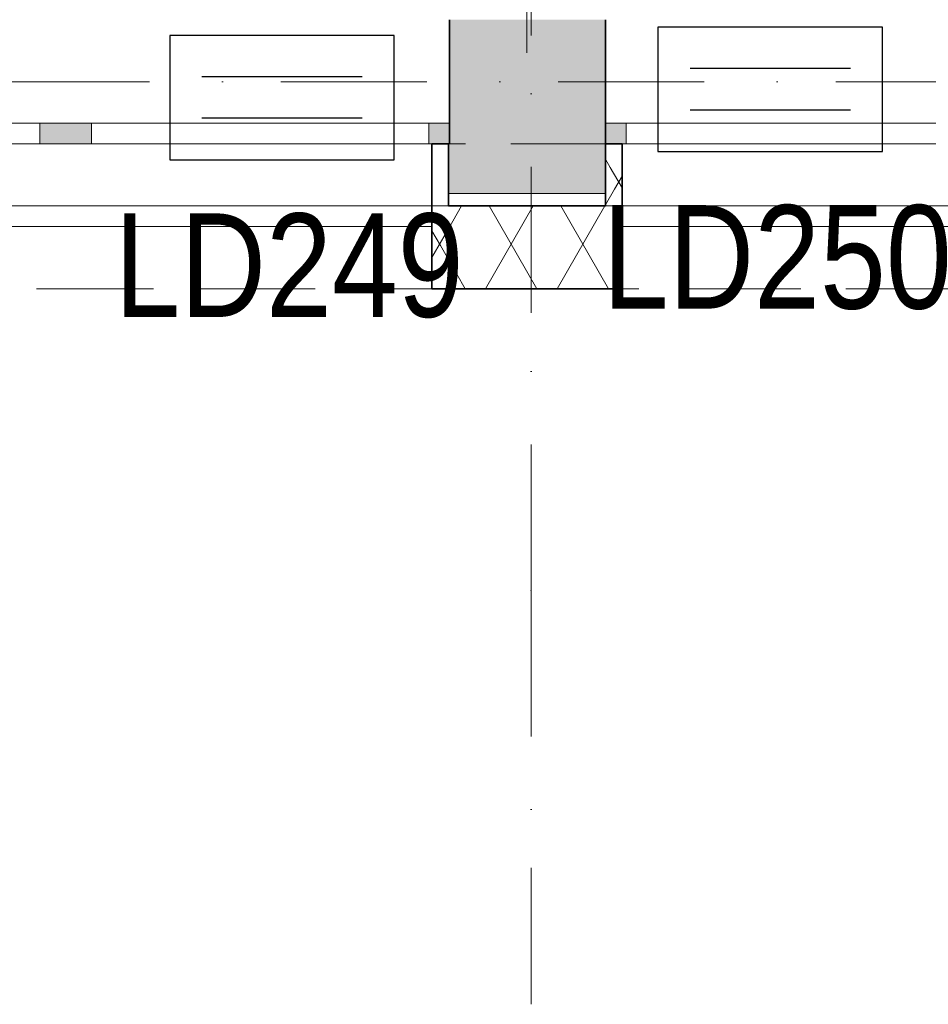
# Model space of a CAD drawing. Header units: millimetres. Extents: x -148444 to 51443, y -4810 to 453290.
# Tile 223 of 256: x 29452 to 31648, y 72098 to 74477. Entities that reach past the tile are written whole.
import ezdxf

# ---------------------------------------------------------------- set-up
doc = ezdxf.new("R2010")
doc.units = ezdxf.units.MM
for name, pattern in [('1', [8, 4, -4]), ('DASHDOTX2', [2, 1, -0.5, 0, -0.5]), ('Krawędzie ukryte', [3.912222, 2.822222, -1.09]), ('Kropki i Kreski', [6.702778, 3.527778, -1.763889, 0, -1.411111])]:
    doc.linetypes.add(name, pattern=pattern)
doc.layers.add('!!!SSWiN-opis', color=6, linetype='DASHDOTX2', lineweight=18)
doc.layers.add('\xa0♦El- odgrom', color=30, linetype='1', lineweight=35)
for name, color, linetype in [('- A - ocieplenie', 8, 'Continuous'), ('- strefy pomieszczeń', 8, 'Continuous'), ('ADT KD', 3, 'Continuous'), ('Konstrukcja - Siatka mod', 8, 'Continuous'), ('Konstrukcja - Słupy', 8, 'Continuous'), ('Konstrukcja - Ściany zewnętrzne', 8, 'Continuous'), ('Okna Archicada', 8, 'Continuous')]:
    doc.layers.add(name, color=color, linetype=linetype)
doc.styles.add('GENERATED_STYLE_1', font='ARIALN.TTF')
doc.styles.add('STYL_AUTOMATYCZNY_2', font='arial.ttf')
doc.styles.add('STYL_AUTOMATYCZNY_6', font='txt')
pattern_1 = [(60, (-220940.59, 363284.62), (-129.90381, 75), []), (120, (-220940.59, 363284.62), (129.90381, 75), [])]

# ---------------------------------------------------------------- blocks, each defined once
blk = doc.blocks.new('sswin')
at = {"layer": 'ADT KD', "color": 3}
for p, q in [((542.7, 300.5), (0, 300.5)), ((0, 300.5), (0, 0)), ((542.7, 0), (542.7, 300.5)), ((465, 200.4), (77.7, 200.4)), ((465, 100.2), (77.7, 100.2)), ((0, 0), (542.7, 0))]:
    blk.add_line(p, q, dxfattribs=at)

msp = doc.modelspace()

# ---------------------------------------------------------------- hatches: boundary and pattern name
at = {"layer": '- A - ocieplenie', "linetype": 'Continuous', "lineweight": 13}
h = msp.add_hatch(dxfattribs=at)
h.set_pattern_fill('Izolacja_miękka_0006', color=8, style=0, pattern_type=2)
h.set_pattern_definition(pattern_1)
h.paths.add_polyline_path([(30868, 74176.9), (30908, 73976.9), (30908, 74176.9)])
h = msp.add_hatch(dxfattribs=at)
h.set_pattern_fill('Izolacja_miękka_0006', color=8, style=0, pattern_type=2)
h.set_pattern_definition(pattern_1)
h.paths.add_polyline_path([(30868, 74026.9), (30898, 74026.9), (30868, 74176.9)])
h = msp.add_hatch(dxfattribs=at)
h.set_pattern_fill('Izolacja_miękka_0006', color=8, style=0, pattern_type=2)
h.set_pattern_definition(pattern_1)
h.paths.add_polyline_path([(30448, 73976.9), (30448, 73826.9), (30488, 74026.9), (30458, 74026.9)])
h = msp.add_hatch(dxfattribs=at)
h.set_pattern_fill('Izolacja_miękka_0006', color=8, style=0, pattern_type=2)
h.set_pattern_definition(pattern_1)
h.paths.add_polyline_path([(30488, 74026.9), (30448, 73826.9), (30488, 73826.9)])
h = msp.add_hatch(dxfattribs=at)
h.set_pattern_fill('Izolacja_miękka_0006', color=8, style=0, pattern_type=2)
h.set_pattern_definition(pattern_1)
h.paths.add_polyline_path([(30488, 73826.9), (30908, 73826.9), (30908, 74026.9), (30488, 74026.9)])
at = {"layer": 'Konstrukcja - Ściany zewnętrzne', "linetype": 'Continuous', "lineweight": 13}
for points in [[(30490.5, 74176.9), (30868, 74176.9), (30868, 74476.9), (30490.5, 74476.9)], [(30488, 74056.9), (30868, 74056.9), (30868, 74176.9), (30488, 74176.9)]]:
    msp.add_hatch(color=8, dxfattribs=at).paths.add_polyline_path(points)
at = {"layer": 'Okna Archicada', "linetype": 'Continuous', "lineweight": 13}
for points in [[(29575.5, 74226.9), (29500.5, 74226.9), (29500.5, 74176.9), (29575.5, 74176.9)], [(29575.5, 74176.9), (29625.5, 74176.9), (29625.5, 74226.9), (29575.5, 74226.9)], [(30490.5, 74226.9), (30440.5, 74226.9), (30440.5, 74176.9), (30490.5, 74176.9)], [(30868, 74176.9), (30918, 74176.9), (30918, 74226.9), (30868, 74226.9)]]:
    msp.add_hatch(color=8, dxfattribs=at).paths.add_polyline_path(points)

# ---------------------------------------------------------------- linework, layer by layer
at = {"layer": '- A - ocieplenie', "color": 8, "linetype": 'Continuous', "lineweight": 35, "ltscale": 100}
for p, q in [((30448, 74176.9), (30448, 74126.9)), ((30908, 74176.9), (30908, 74126.9)), ((30448, 74126.9), (30448, 73976.9)), ((30908, 74126.9), (30908, 73976.9))]:
    msp.add_line(p, q, dxfattribs=at)
at = {"layer": '- A - ocieplenie', "color": 8, "linetype": 'Krawędzie ukryte', "lineweight": 20, "ltscale": 100, "flags": 128}
for points in [[(36398, 74176.9), (24798, 74176.9)], [(36598, 74026.9), (24798, 74026.9)], [(24798, 74026.9), (36398, 74026.9)], [(24798, 73826.9), (36598, 73826.9)]]:
    msp.add_lwpolyline(points, dxfattribs=at)
at = {"layer": '- A - ocieplenie', "color": 8, "linetype": 'Continuous', "lineweight": 35, "ltscale": 100, "flags": 128}
for points in [[(30488, 74176.9), (30448, 74176.9)], [(30488, 74026.9), (30488, 74176.9)], [(30908, 74176.9), (30868, 74176.9)], [(30868, 74176.9), (30868, 74026.9)], [(30868, 74026.9), (30488, 74026.9)], [(30908, 74026.9), (30908, 73976.9)], [(30908, 74026.9), (30908, 73826.9)], [(30448, 73976.9), (30448, 73826.9)], [(30448, 73826.9), (30908, 73826.9)]]:
    msp.add_lwpolyline(points, dxfattribs=at)
at = {"layer": 'Konstrukcja - Siatka mod', "color": 8, "linetype": 'Kropki i Kreski', "lineweight": 13, "ltscale": 100}
for p, q in [((30688, 73098), (30688, 90062.8)), ((7290.5, 74326.9), (36735, 74326.9)), ((30688, 73098), (30688, 72098))]:
    msp.add_line(p, q, dxfattribs=at)
msp.add_point((30688, 73098), dxfattribs=at)
msp.add_point((30688, 73098), dxfattribs=at)
at = {"layer": 'Konstrukcja - Słupy', "color": 8, "linetype": 'Continuous', "lineweight": 13, "ltscale": 100}
msp.add_line((30678, 74546.9), (30678, 74396.9), dxfattribs=at)
at = {"layer": 'Konstrukcja - Ściany zewnętrzne', "color": 8, "linetype": 'Continuous', "lineweight": 35, "ltscale": 100}
for p, q in [((30490.5, 74226.9), (30490.5, 74476.9)), ((30868, 74226.9), (30868, 74476.9)), ((30490.5, 74176.9), (30490.5, 74226.9)), ((30868, 74176.9), (30868, 74226.9))]:
    msp.add_line(p, q, dxfattribs=at)
at = {"layer": 'Konstrukcja - Ściany zewnętrzne', "color": 8, "linetype": 'Continuous', "lineweight": 13, "ltscale": 100, "flags": 128}
msp.add_lwpolyline([(30488, 74176.9), (30488, 74056.9), (30868, 74056.9), (30868, 74176.9)], dxfattribs=at)
at = {"layer": 'Okna Archicada', "color": 8, "linetype": 'Continuous', "lineweight": 35, "ltscale": 100}
for p, q in [((30490.5, 74226.9), (30490.5, 74476.9)), ((30868, 74226.9), (30868, 74476.9)), ((30490.5, 74176.9), (30490.5, 74226.9)), ((30490.5, 74176.9), (30490.5, 74226.9)), ((30868, 74176.9), (30868, 74226.9)), ((30868, 74176.9), (30868, 74226.9)), ((30448, 74176.9), (30448, 74126.9)), ((30908, 74176.9), (30908, 74126.9)), ((30448, 74126.9), (30448, 73976.9)), ((30908, 74126.9), (30908, 73976.9))]:
    msp.add_line(p, q, dxfattribs=at)
at = {"layer": 'Okna Archicada', "color": 8, "linetype": 'Continuous', "lineweight": 13, "ltscale": 100}
for p, q in [((29500.5, 74226.9), (28700.5, 74226.9)), ((29575.5, 74226.9), (29500.5, 74226.9)), ((29500.5, 74226.9), (29500.5, 74176.9)), ((29625.5, 74226.9), (29575.5, 74226.9)), ((29625.5, 74176.9), (29625.5, 74226.9)), ((30440.5, 74226.9), (29625.5, 74226.9)), ((30490.5, 74226.9), (30440.5, 74226.9)), ((30440.5, 74226.9), (30440.5, 74176.9)), ((30918, 74226.9), (30868, 74226.9)), ((30918, 74176.9), (30918, 74226.9)), ((31683, 74226.9), (30918, 74226.9)), ((30490.5, 74176.9), (27710.5, 74176.9)), ((30448, 74176.9), (27753, 74176.9)), ((28700.5, 74176.9), (29500.5, 74176.9)), ((29500.5, 74176.9), (29575.5, 74176.9)), ((29575.5, 74176.9), (29625.5, 74176.9)), ((29625.5, 74176.9), (30440.5, 74176.9)), ((30440.5, 74176.9), (30490.5, 74176.9)), ((33368, 74176.9), (30868, 74176.9)), ((30868, 74176.9), (30918, 74176.9)), ((33328, 74176.9), (30908, 74176.9)), ((30918, 74176.9), (31683, 74176.9)), ((30448, 73976.9), (27753, 73976.9)), ((33328, 73976.9), (30908, 73976.9))]:
    msp.add_line(p, q, dxfattribs=at)

# ---------------------------------------------------------------- block references
at = {"layer": '\xa0♦El- odgrom'}
for p in [(30994.6, 74158.4), (29814.6, 74138.4)]:
    msp.add_blockref('sswin', p, dxfattribs=at)

# ---------------------------------------------------------------- texts
at = {"layer": '!!!SSWiN-opis', "linetype": 'Continuous', "char_height": 250, "width": 152.632, "attachment_point": 2, "line_spacing_factor": 0.7, "style": 'GENERATED_STYLE_1'}
for s, insert in [('\\fArial Narrow|b0|i0;\\A1;LD250', (31282.9, 74028.8)), ('\\fArial Narrow|b0|i0;\\A1;LD249', (30102.9, 74008.8))]:
    msp.add_mtext(s, dxfattribs=dict(at, insert=insert))
at = {"layer": '- strefy pomieszczeń', "color": 8, "linetype": 'Continuous', "lineweight": 13, "char_height": 200, "attachment_point": 1}
for s, insert, style in [('\\A1;{\\pql;\\pt0,100;\\fArial|b1|i0|c238|p0;\\W1.000000;Lab. bio-chem\\fArial|b1|i0|c238|p0;\\W1.000000;\\A1{\\H.66x;\\S^  ;}\\fArial|b1|i0|c238|p0;\\W1.000000;\\fArial|b1|i0|c238|p0;\\W1.000000;\\A1{\\H.66x;\\S^  ;}}', (28298.1, 75591.5), 'STYL_AUTOMATYCZNY_2'), ('\\A1;{\\pql;\\pt0,500;\\fGeneva CE|b0|i0|c0|p0;\\W1.000000;A: 42,25\\fGeneva CE|b0|i0|c0|p0;\\W1.000000;\\A1{\\H.66x;\\S^  ;}\\fGeneva CE|b0|i0|c0|p0;\\W1.000000; m\\fGeneva CE|b0|i0|c0|p0;\\W1.000000;\\A1{\\H.66x;\\S2^  ;}}', (28298.1, 75226), 'STYL_AUTOMATYCZNY_6')]:
    msp.add_mtext(s, dxfattribs=dict(at, insert=insert, style=style))

doc.saveas('drawing.dxf')
